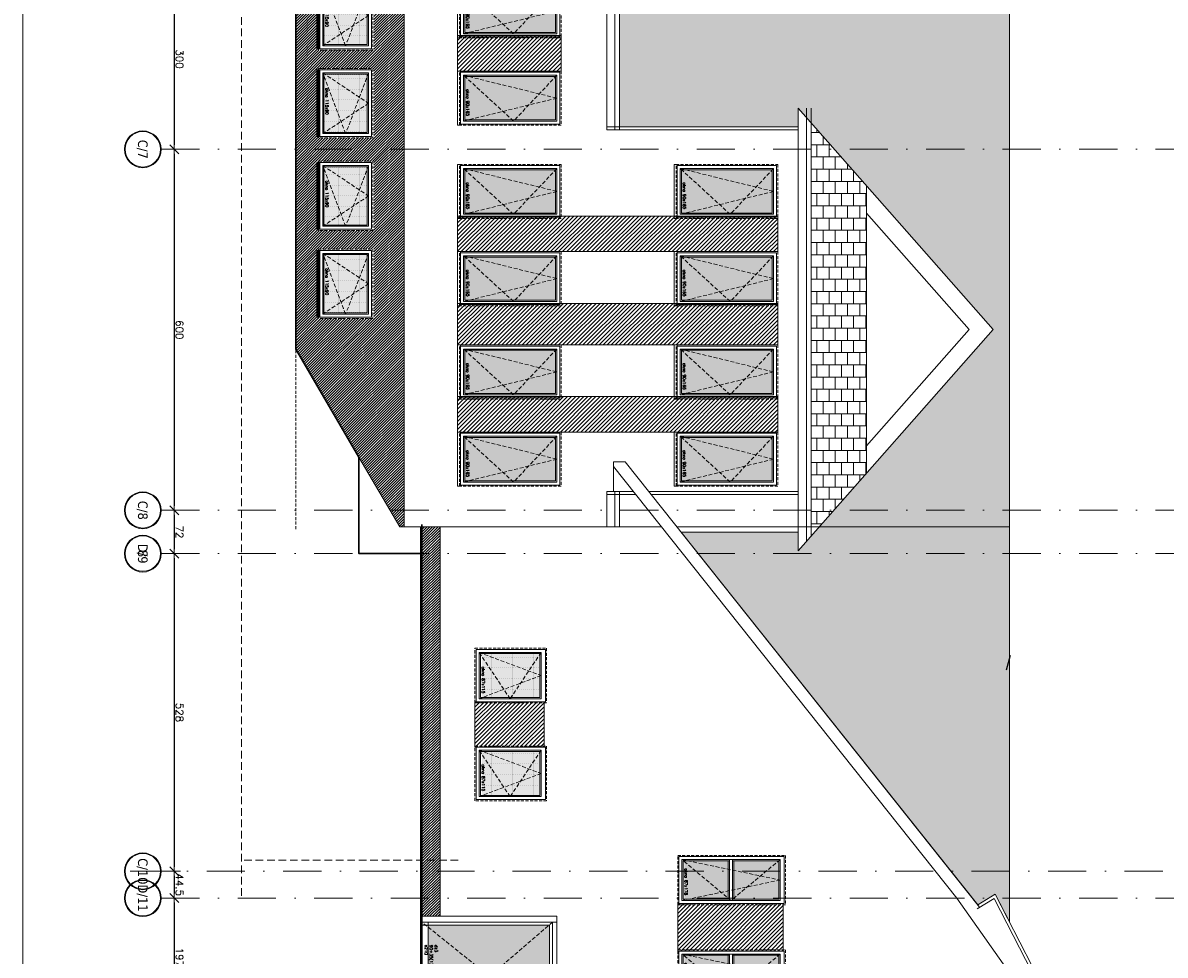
# Model space of a CAD drawing. Header units: millimetres. Extents: x 23192 to 177760, y -399809 to -79279.
# Tile 65 of 256: x 45142 to 47040, y -198166 to -196617. Entities that reach past the tile are written whole.
import ezdxf
from ezdxf.enums import TextEntityAlignment as Align

# ---------------------------------------------------------------- set-up
doc = ezdxf.new("R2010")
doc.units = ezdxf.units.MM
for name, pattern in [('CACHE', [9.525, 6.35, -3.175]), ('CARKOVANA', [7.5, 5, -2.5]), ('DASHDOT', [25.4, 12.7, -6.35, 0, -6.35]), ('HIDDEN', [9.525, 6.35, -3.175])]:
    doc.linetypes.add(name, pattern=pattern)
doc.layers.get('0').update_dxf_attribs({"lineweight": 0})
for name, color, linetype, lineweight in [('! opisy okien elewacja', 7, 'Continuous', 0), ('!! 0_ Istn-okna', 6, 'Continuous', 13), ('!! 0_ Istn-sciany', 3, 'Continuous', 30), ('!! 0_ WIDOK ELEWACJA', 4, 'Continuous', 0), ('!! 0_Istn-cienka', 4, 'Continuous', 9), ('!! 0_Istn-drzwi', 1, 'Continuous', 13), ('!! 0_Osie', 1, 'DASHDOT', 13), ('!! 1_Hatch dach', 252, 'Continuous', 5), ('!! 2_NOWE OKNA WIDOk - remont', 140, 'Continuous', 5), ('!! 2_TYNK OBRYS', 252, 'Continuous', 13), ('!! wymiary osi', 250, 'Continuous', 9), ('0-osie-liniA', 14, 'DASHDOT', 5), ('0-osie-tx', 66, 'Continuous', 9)]:
    doc.layers.add(name, color=color, linetype=linetype, lineweight=lineweight)
doc.layers.add('!! 0_ramki', color=66, linetype='Continuous', lineweight=9, plot=False)
doc.layers.add('!! 1_ widok', color=4, linetype='Continuous')
for name, color, linetype, lineweight, true_color in [('!! 1_ELEWACJA KOLOR', 7, 'Continuous', 13, 0x6888bb), ('!! 1_Wyburzenia', 252, 'CARKOVANA', 13, 0x696969), ('!! 2_ELEWACJA COKÓŁ', 9, 'Continuous', 13, 0x808080)]:
    doc.layers.add(name, color=color, linetype=linetype, lineweight=lineweight, true_color=true_color)
doc.styles.add('TAHOMA', font='tahoma.ttf')
doc.styles.add('TXT', font='simplex.shx')
doc.dimstyles.new('DIM50', dxfattribs={"dimscale": 5, "dimtxt": 2.5, "dimasz": 1.5, "dimexe": 0, "dimexo": 0, "dimgap": 0.5, "dimtad": 1, "dimdec": 4, "dimrnd": 0.5, "dimdsep": 46, "dimtxsty": 'TXT', "dimblk1": 'TICK1', "dimblk2": 'TICK1', "dimsah": 1, "dimcen": 0, "dimse1": 1, "dimse2": 1, "dimclrd": 1, "dimclre": 7, "dimclrt": 9, "dimadec": 0, "dimazin": 0, "dimtfac": 1, "dimtdec": 4, "dimtmove": 2, "dimatfit": 3, "dimldrblk": 'TICK1', "dimfxl": 1, "dimtolj": 1, "dimarcsym": 0})
pattern_1 = [(90, (0, 0), (-1.5875, 0.79375), [0, -1.5875])]
pattern_2 = [(225, (287030.9747, -125227.0226), (3.367596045, -3.367596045), [])]
pattern_3 = [(225, (287002.8665, -125166.0226), (3.367596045, -3.367596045), [])]

# ---------------------------------------------------------------- blocks, each defined once
blk = doc.blocks.new('okno 90x180')
at = {"layer": '!! 1_Hatch dach', "true_color": 0x575757}
h = blk.add_hatch(dxfattribs=at)
h.set_pattern_fill('DOTS', color=251)
h.set_pattern_definition([(0, (-9632.3096, -11392.1331), (0.79375, 1.5875), [0, -1.5875])])
h.paths.add_polyline_path([(9, -20), (81, -20), (81, -171), (9, -171)])
at = {"layer": '!! 0_ Istn-okna', "linetype": 'CARKOVANA', "lineweight": 5}
blk.add_lwpolyline([(0, -11), (90, -11), (90, -180), (0, -180)], close=True, dxfattribs=at)
at = {"layer": '!! 0_ Istn-okna'}
for points in [[(2, -13), (88, -13), (88, -178), (2, -178)], [(7, -18), (83, -18), (83, -173), (7, -173)], [(9, -20), (81, -20), (81, -171), (9, -171)], [(0, -178), (90, -178), (90, -183), (0, -183)]]:
    blk.add_lwpolyline(points, close=True, dxfattribs=at)
at = {"layer": '!! 1_Hatch dach', "color": 251, "linetype": 'CACHE', "true_color": 0x575757}
for points in [[(7, -173), (45, -18), (83, -173)], [(7, -18), (83, -90), (7, -173)]]:
    blk.add_lwpolyline(points, dxfattribs=at)
at = {"insert": (30.1, -163.6), "char_height": 5, "attachment_point": 1, "style": 'TXT'}
blk.add_mtext_dynamic_manual_height_columns('okno 90x165', width=52.63, gutter_width=75, heights=[0], dxfattribs=at)
blk = doc.blocks.new('okno 87x115')
at = {"layer": '!! 1_Hatch dach', "true_color": 0x575757}
h = blk.add_hatch(dxfattribs=at)
h.set_pattern_fill('DOTS', color=251, angle=90)
h.set_pattern_definition([(90, (14938.2204, -3337.5373), (-1.5875, 0.79375), [0, -1.5875])])
h.paths.add_polyline_path([(3620.1, 6303.3), (3620.1, 6376.3), (3717.1, 6376.3), (3717.1, 6303.3)])
at = {"layer": '!! 0_ Istn-okna', "linetype": 'CARKOVANA', "lineweight": 5}
blk.add_lwpolyline([(3609.1, 6294.3), (3609.1, 6385.3), (3728.1, 6385.3), (3728.1, 6294.3)], close=True, dxfattribs=at)
at = {"layer": '!! 0_ Istn-okna'}
for points in [[(3611.1, 6296.3), (3611.1, 6383.3), (3726.1, 6383.3), (3726.1, 6296.3)], [(3618.1, 6301.3), (3618.1, 6378.3), (3721.1, 6378.3), (3721.1, 6301.3)], [(3620.1, 6303.3), (3620.1, 6376.3), (3719.1, 6376.3), (3719.1, 6303.3)]]:
    blk.add_lwpolyline(points, close=True, dxfattribs=at)
at = {"layer": '!! 1_Hatch dach', "color": 251, "linetype": 'CACHE', "true_color": 0x575757}
for points in [[(3721.1, 6301.3), (3618.1, 6339.8), (3721.1, 6378.3)], [(3618.1, 6301.3), (3669.6, 6378.3), (3721.1, 6301.3)]]:
    blk.add_lwpolyline(points, dxfattribs=at)
at = {"insert": (3711.7, 6324.9), "char_height": 5, "attachment_point": 1, "rotation": 90, "style": 'TXT'}
blk.add_mtext_dynamic_manual_height_columns('okno 87x115', width=52.63, gutter_width=75, heights=[0], dxfattribs=at)
blk = doc.blocks.new('okno 87x178')
at = {"layer": '!! 1_Hatch dach', "true_color": 0x575757}
h = blk.add_hatch(dxfattribs=at)
h.set_pattern_fill('DOTS', color=251, angle=450)
h.set_pattern_definition([(90, (14543.2204, -3002.226), (-1.5875, 0.79375), [0, -1.5875])])
h.paths.add_polyline_path([(3249.1, 6711.6), (3249.1, 6647.6), (3322.1, 6647.6), (3322.1, 6711.6)])
h.paths.add_polyline_path([(3240.1, 6647.6), (3240.1, 6711.6), (3165.1, 6711.6), (3165.1, 6647.6)])
at = {"layer": '!! 0_ Istn-okna', "linetype": 'CARKOVANA', "lineweight": 5}
blk.add_lwpolyline([(3154.1, 6638.6), (3154.1, 6720.6), (3333.1, 6720.6), (3333.1, 6638.6)], close=True, dxfattribs=at)
at = {"layer": '!! 0_ Istn-okna'}
for points in [[(3156.1, 6640.6), (3156.1, 6718.6), (3331.1, 6718.6), (3331.1, 6640.6)], [(3163.1, 6645.6), (3163.1, 6713.6), (3326.1, 6713.6), (3326.1, 6645.6)]]:
    blk.add_lwpolyline(points, close=True, dxfattribs=at)
for points in [[(3242.1, 6647.6), (3165.1, 6647.6), (3165.1, 6711.6), (3242.1, 6711.6)], [(3240.1, 6711.6), (3240.1, 6647.6)], [(3242.1, 6713.6), (3242.1, 6645.6)], [(3247.1, 6713.6), (3247.1, 6645.6)], [(3247.1, 6711.6), (3324.1, 6711.6), (3324.1, 6647.6), (3247.1, 6647.6)], [(3249.1, 6711.6), (3249.1, 6647.6)]]:
    blk.add_lwpolyline(points, dxfattribs=at)
at = {"layer": '!! 1_Hatch dach', "color": 251, "linetype": 'CACHE', "true_color": 0x575757}
for points in [[(3326.1, 6645.6), (3163.1, 6679.6), (3326.1, 6713.6)], [(3163.1, 6645.6), (3244.6, 6713.6), (3326.1, 6645.6)]]:
    blk.add_lwpolyline(points, dxfattribs=at)
at = {"insert": (3316.7, 6660.2), "char_height": 5, "attachment_point": 1, "rotation": 90, "style": 'TXT'}
blk.add_mtext_dynamic_manual_height_columns('okno 87x178', width=52.63, gutter_width=75, heights=[0], dxfattribs=at)
blk = doc.blocks.new('dz3')
at = {"layer": '!! 1_Hatch dach', "true_color": 0x575757}
h = blk.add_hatch(dxfattribs=at)
h.set_pattern_fill('DOTS', color=251, angle=270)
h.set_pattern_definition(pattern_1)
h.paths.add_polyline_path([(-19431.4, 7310.2), (-19431.4, 7233.2), (-19335.6, 7233.2)], flags=17)
h.paths.add_polyline_path([(-19230.2, 7313.2), (-19431.4, 7313.2), (-19431.4, 7310.2), (-19335.6, 7233.2), (-19323.6, 7233.2)])
h.paths.add_polyline_path([(-19229.4, 7313.2), (-19230.2, 7313.2), (-19323.6, 7233.2), (-19229.4, 7233.2)])
h = blk.add_hatch(dxfattribs=at)
h.set_pattern_fill('DOTS', color=251, angle=270)
h.set_pattern_definition(pattern_1)
h.paths.add_polyline_path([(-19229.4, 7223.2), (-19431.4, 7223.2), (-19431.4, 7193.2), (-19229.4, 7193.2)])
at = {"layer": '!! 0_ Istn-okna'}
for points in [[(-19217.4, 7328.2), (-19441.4, 7328.2)], [(-19441.4, 7328.2), (-19441.4, 7178.2)], [(-19217.4, 7328.2), (-19217.4, 7178.2)], [(-19217.4, 7318.2), (-19441.4, 7318.2)], [(-19229.4, 7313.2), (-19441.4, 7313.2)], [(-19431.4, 7318.2), (-19431.4, 7188.2)], [(-19229.4, 7313.2), (-19229.4, 7233.2)], [(-19224.4, 7318.2), (-19224.4, 7188.2)], [(-19431.4, 7233.2), (-19229.4, 7233.2)], [(-19441.4, 7228.2), (-19224.4, 7228.2)], [(-19431.4, 7223.2), (-19229.4, 7223.2)], [(-19229.4, 7223.2), (-19229.4, 7193.2)], [(-19229.4, 7193.2), (-19441.4, 7193.2)], [(-19217.4, 7188.2), (-19441.4, 7188.2)], [(-19217.4, 7178.2), (-19441.4, 7178.2)]]:
    blk.add_lwpolyline(points, dxfattribs=at)
at = {"layer": '!! 1_Hatch dach', "color": 251, "linetype": 'CACHE', "true_color": 0x575757}
for points in [[(-19224.4, 7318.2), (-19329.4, 7228.2), (-19441.4, 7318.2)], [(-19441.4, 7188.2), (-19329.4, 7228.2), (-19224.4, 7188.2)]]:
    blk.add_lwpolyline(points, dxfattribs=at)
at = {"insert": (-19415.2, 7280.4), "char_height": 5, "attachment_point": 1, "rotation": 270, "style": 'TXT'}
blk.add_mtext_dynamic_manual_height_columns('dz3 90+35(135) x210', width=52.63, gutter_width=75, heights=[0], dxfattribs=at)
blk = doc.blocks.new('okno 115x115')
at = {"layer": '!! 1_Hatch dach', "true_color": 0x575757}
h = blk.add_hatch(dxfattribs=at)
h.set_pattern_fill('DOTS', color=251, angle=360)
h.set_pattern_definition([(360, (-21873.4686, 1906.5186), (0.79375, 1.5875), [0, -1.5875])])
h.paths.add_polyline_path([(-12257.2, 13266.7), (-12160.2, 13266.7), (-12160.2, 13194.7), (-12257.2, 13194.7)])
h = blk.add_hatch(dxfattribs=at)
h.set_pattern_fill('ANSI31', color=251, scale=0.2, angle=360)
h.paths.add_polyline_path([(-12264.2, 13187.7), (-12153.2, 13187.7), (-12153.2, 13182.7), (-12264.2, 13182.7)])
at = {"layer": '!! 0_ Istn-okna', "linetype": 'CARKOVANA', "lineweight": 5}
blk.add_lwpolyline([(-12266.2, 13275.7), (-12151.2, 13275.7), (-12151.2, 13185.7), (-12266.2, 13185.7)], close=True, dxfattribs=at)
at = {"layer": '!! 0_ Istn-okna'}
for points in [[(-12264.2, 13273.7), (-12153.2, 13273.7), (-12153.2, 13187.7), (-12264.2, 13187.7)], [(-12259.2, 13268.7), (-12158.2, 13268.7), (-12158.2, 13192.7), (-12259.2, 13192.7)], [(-12257.2, 13266.7), (-12160.2, 13266.7), (-12160.2, 13194.7), (-12257.2, 13194.7)], [(-12264.2, 13187.7), (-12153.2, 13187.7), (-12153.2, 13182.7), (-12264.2, 13182.7)]]:
    blk.add_lwpolyline(points, close=True, dxfattribs=at)
at = {"layer": '!! 1_Hatch dach', "color": 251, "linetype": 'CACHE', "true_color": 0x575757}
for points in [[(-12259.2, 13192.7), (-12208.7, 13268.7), (-12158.2, 13192.7)], [(-12259.2, 13268.7), (-12158.2, 13230.7), (-12259.2, 13192.7)]]:
    blk.add_lwpolyline(points, dxfattribs=at)
at = {"insert": (-12234.1, 13202.1), "char_height": 5, "attachment_point": 1, "style": 'TXT'}
blk.add_mtext_dynamic_manual_height_columns('okno 115x90', width=52.63, gutter_width=75, heights=[0], dxfattribs=at)
blk = doc.blocks.new('*U81')
h = blk.add_hatch(color=256)
edge = h.paths.add_edge_path()
edge.add_arc((0, 0), 30.6, 0, 360)
edge = h.paths.add_edge_path(flags=17)
edge.add_arc((0, 0), 29.4, 0, 360)
for radius in [30.6, 29.4]:
    blk.add_circle((0, 0), radius)
at = {"style": 'TAHOMA', "flags": 8}
blk.add_attdef('ANSICHTSNUMMER', text='', height=16, dxfattribs=at).set_placement((0, 0), align=Align.MIDDLE_CENTER)
blk = doc.blocks.new('BLOK OSIE ZACH')
at = {"layer": '0-osie-liniA', "ltscale": 5}
for points in [[(36765.2, -196827.1), (38511.8, -196827.1)], [(36765.2, -197427.1), (38511.8, -197427.1)], [(36765.2, -197499.1), (38511.8, -197499.1)], [(36765.2, -197499.1), (38511.8, -197499.1)], [(36713.6, -198027.1), (38511.8, -198027.1)], [(36765.2, -198071.6), (38511.8, -198071.6)]]:
    blk.add_lwpolyline(points, dxfattribs=at)
at = {"layer": '0-osie-tx'}
ref = blk.add_blockref('*U81', (36734.6, -196827.1), dxfattribs=dict(at, rotation=90))
ref.add_attrib('ANSICHTSNUMMER', 'C/7', dxfattribs={"layer": '0', "height": 16, "rotation": 270, "style": 'TAHOMA', "flags": 8}).set_placement((36734.6, -196827.1), align=Align.MIDDLE_CENTER)
ref = blk.add_blockref('*U81', (36734.6, -197427.1), dxfattribs=dict(at, rotation=90))
ref.add_attrib('ANSICHTSNUMMER', 'C/8', dxfattribs={"layer": '0', "height": 16, "rotation": 270, "style": 'TAHOMA', "flags": 8}).set_placement((36734.6, -197427.1), align=Align.MIDDLE_CENTER)
ref = blk.add_blockref('*U81', (36734.6, -197499.1), dxfattribs=dict(at, rotation=90))
ref.add_attrib('ANSICHTSNUMMER', '8', dxfattribs={"layer": '0', "height": 16, "rotation": 270, "style": 'TAHOMA', "flags": 8}).set_placement((36734.6, -197499.1), align=Align.MIDDLE_CENTER)
ref = blk.add_blockref('*U81', (36734.6, -197499.1), dxfattribs=dict(at, rotation=90))
ref.add_attrib('ANSICHTSNUMMER', 'D/9', dxfattribs={"layer": '0', "height": 16, "rotation": 270, "style": 'TAHOMA', "flags": 8}).set_placement((36734.6, -197499.1), align=Align.MIDDLE_CENTER)
ref = blk.add_blockref('*U81', (36734.6, -198027.1), dxfattribs=dict(at, rotation=90))
ref.add_attrib('ANSICHTSNUMMER', 'C/10', dxfattribs={"layer": '0', "height": 16, "rotation": 270, "style": 'TAHOMA', "flags": 8}).set_placement((36734.6, -198027.1), align=Align.MIDDLE_CENTER)
ref = blk.add_blockref('*U81', (36734.6, -198071.6), dxfattribs=dict(at, rotation=90))
ref.add_attrib('ANSICHTSNUMMER', 'D/11', dxfattribs={"layer": '0', "height": 16, "rotation": 270, "style": 'TAHOMA', "flags": 8}).set_placement((36734.6, -198071.6), align=Align.MIDDLE_CENTER)
blk = doc.blocks.new('TICK1')
at = {"color": 2}
blk.add_line((-1, -1), (1, 1), dxfattribs=at)
at = {"color": 0}
for p, q in [((0, 0), (-1, 0)), ((0, -1.4), (0, 1.4))]:
    blk.add_line(p, q, dxfattribs=at)
blk = doc.blocks.new('*D3719')
at = {"layer": '!! wymiary osi', "color": 1, "lineweight": -2, "transparency": 16777216}
blk.add_line((45394, -196534.6), (45394, -196819.6), dxfattribs=at)
at = {"layer": 'DEFPOINTS', "color": 0, "transparency": 16777216}
for p in [(45394, -196527.1), (45394, -196827.1), (45394, -196827.1)]:
    blk.add_point(p, dxfattribs=at)
at = {"layer": '!! wymiary osi', "color": 1, "lineweight": -2, "transparency": 16777216, "xscale": 7.5, "yscale": 7.5, "zscale": 7.5}
for p, rotation in [((45394, -196527.1), 90), ((45394, -196827.1), 270)]:
    blk.add_blockref('TICK1', p, dxfattribs=dict(at, rotation=rotation))
at = {"layer": '!! wymiary osi', "color": 9, "transparency": 16777216, "insert": (45402.7, -196677.1), "char_height": 12.5, "attachment_point": 5, "rotation": 270, "style": 'TXT'}
blk.add_mtext('\\A1;300', dxfattribs=at)
blk = doc.blocks.new('*D3720')
at = {"layer": '!! wymiary osi', "color": 1, "lineweight": -2, "transparency": 16777216}
blk.add_line((45394, -196834.6), (45394, -197419.6), dxfattribs=at)
at = {"layer": 'DEFPOINTS', "color": 0, "transparency": 16777216}
for p in [(45394, -196827.1), (45394, -197427.1), (45394, -197427.1)]:
    blk.add_point(p, dxfattribs=at)
at = {"layer": '!! wymiary osi', "color": 1, "lineweight": -2, "transparency": 16777216, "xscale": 7.5, "yscale": 7.5, "zscale": 7.5}
for p, rotation in [((45394, -196827.1), 90), ((45394, -197427.1), 270)]:
    blk.add_blockref('TICK1', p, dxfattribs=dict(at, rotation=rotation))
at = {"layer": '!! wymiary osi', "color": 9, "transparency": 16777216, "insert": (45402.7, -197127.1), "char_height": 12.5, "attachment_point": 5, "rotation": 270, "style": 'TXT'}
blk.add_mtext('\\A1;600', dxfattribs=at)
blk = doc.blocks.new('*D3721')
at = {"layer": '!! wymiary osi', "color": 1, "lineweight": -2, "transparency": 16777216}
blk.add_line((45394, -197434.6), (45394, -197491.6), dxfattribs=at)
at = {"layer": 'DEFPOINTS', "color": 0, "transparency": 16777216}
for p in [(45394, -197427.1), (45394, -197499.1), (45394, -197499.1)]:
    blk.add_point(p, dxfattribs=at)
at = {"layer": '!! wymiary osi', "color": 1, "lineweight": -2, "transparency": 16777216, "xscale": 7.5, "yscale": 7.5, "zscale": 7.5}
for p, rotation in [((45394, -197427.1), 90), ((45394, -197499.1), 270)]:
    blk.add_blockref('TICK1', p, dxfattribs=dict(at, rotation=rotation))
at = {"layer": '!! wymiary osi', "color": 9, "transparency": 16777216, "insert": (45402.7, -197463.1), "char_height": 12.5, "attachment_point": 5, "rotation": 270, "style": 'TXT'}
blk.add_mtext('\\A1;72', dxfattribs=at)
blk = doc.blocks.new('*D3722')
at = {"layer": '!! wymiary osi', "color": 1, "lineweight": -2, "transparency": 16777216}
blk.add_line((45394, -197506.6), (45394, -198019.6), dxfattribs=at)
at = {"layer": 'DEFPOINTS', "color": 0, "transparency": 16777216}
for p in [(45394, -197499.1), (45394, -198027.1), (45394, -198027.1)]:
    blk.add_point(p, dxfattribs=at)
at = {"layer": '!! wymiary osi', "color": 1, "lineweight": -2, "transparency": 16777216, "xscale": 7.5, "yscale": 7.5, "zscale": 7.5}
for p, rotation in [((45394, -197499.1), 90), ((45394, -198027.1), 270)]:
    blk.add_blockref('TICK1', p, dxfattribs=dict(at, rotation=rotation))
at = {"layer": '!! wymiary osi', "color": 9, "transparency": 16777216, "insert": (45402.7, -197763.1), "char_height": 12.5, "attachment_point": 5, "rotation": 270, "style": 'TXT'}
blk.add_mtext('\\A1;528', dxfattribs=at)
blk = doc.blocks.new('*D3723')
at = {"layer": '!! wymiary osi', "color": 1, "lineweight": -2, "transparency": 16777216}
blk.add_line((45394, -198034.6), (45394, -198064.1), dxfattribs=at)
at = {"layer": 'DEFPOINTS', "color": 0, "transparency": 16777216}
for p in [(45394, -198027.1), (45394, -198071.6), (45394, -198071.6)]:
    blk.add_point(p, dxfattribs=at)
at = {"layer": '!! wymiary osi', "color": 1, "lineweight": -2, "transparency": 16777216, "xscale": 7.5, "yscale": 7.5, "zscale": 7.5}
for p, rotation in [((45394, -198027.1), 90), ((45394, -198071.6), 270)]:
    blk.add_blockref('TICK1', p, dxfattribs=dict(at, rotation=rotation))
at = {"layer": '!! wymiary osi', "color": 9, "transparency": 16777216, "insert": (45402.7, -198049.3), "char_height": 12.5, "attachment_point": 5, "rotation": 270, "style": 'TXT'}
blk.add_mtext('\\A1;44.5', dxfattribs=at)
blk = doc.blocks.new('*D3724')
at = {"layer": '!! wymiary osi', "color": 1, "lineweight": -2, "transparency": 16777216}
blk.add_line((45394, -198079.1), (45394, -198261.1), dxfattribs=at)
at = {"layer": 'DEFPOINTS', "color": 0, "transparency": 16777216}
for p in [(45394, -198071.6), (45394, -198268.6), (45394, -198268.6)]:
    blk.add_point(p, dxfattribs=at)
at = {"layer": '!! wymiary osi', "color": 1, "lineweight": -2, "transparency": 16777216, "xscale": 7.5, "yscale": 7.5, "zscale": 7.5}
for p, rotation in [((45394, -198071.6), 90), ((45394, -198268.6), 270)]:
    blk.add_blockref('TICK1', p, dxfattribs=dict(at, rotation=rotation))
at = {"layer": '!! wymiary osi', "color": 9, "transparency": 16777216, "insert": (45402.7, -198170.1), "char_height": 12.5, "attachment_point": 5, "rotation": 270, "style": 'TXT'}
blk.add_mtext('\\A1;197', dxfattribs=at)

msp = doc.modelspace()

# ---------------------------------------------------------------- hatches: boundary and pattern name
at = {"layer": '!! 1_ELEWACJA KOLOR', "true_color": 0x4f5358}
h = msp.add_hatch(dxfattribs=at)
h.set_pattern_fill('ANSI31', color=251, scale=1.5, angle=-180)
h.set_pattern_definition(pattern_2)
h.paths.add_polyline_path([(45864.62419, -196697.0883), (46036.62419, -196697.0883), (46036.62419, -196638.0883), (45864.62419, -196638.0883)])
h = msp.add_hatch(dxfattribs=at)
h.set_pattern_fill('ANSI31', color=251, scale=1.5, angle=-180)
h.set_pattern_definition(pattern_2)
h.paths.add_polyline_path([(45864.62419, -196997.0883), (46396.62419, -196997.0883), (46396.62419, -196938.0883), (45864.62419, -196938.0883)])
h = msp.add_hatch(dxfattribs=at)
h.set_pattern_fill('ANSI31', color=251, scale=1.5, angle=-180)
h.set_pattern_definition(pattern_2)
h.paths.add_polyline_path([(45864.62419, -197152.0883), (46396.62419, -197152.0883), (46396.62419, -197083.0883), (45864.62419, -197083.0883)])
h = msp.add_hatch(dxfattribs=at)
h.set_pattern_fill('ANSI31', color=251, scale=1.5, angle=-180)
h.set_pattern_definition(pattern_2)
h.paths.add_polyline_path([(45864.62419, -197297.0883), (46396.62419, -197297.0883), (46396.62419, -197238.0883), (45864.62419, -197238.0883)])
h = msp.add_hatch(dxfattribs=at)
h.set_pattern_fill('ANSI31', color=251, scale=1.5, angle=-180)
h.set_pattern_definition(pattern_3)
h.paths.add_polyline_path([(46008.51597, -197745.27693), (46008.51597, -197820.89968), (45893.51597, -197820.89968), (45893.51597, -197745.27693)])
h = msp.add_hatch(dxfattribs=at)
h.set_pattern_fill('ANSI31', color=251, scale=1.5, angle=-180)
h.set_pattern_definition(pattern_3)
h.paths.add_polyline_path([(46405.51597, -198080.5883), (46405.51597, -198159.5883), (46230.51597, -198159.5883), (46230.51597, -198080.5883)])
at = {"layer": '!! 1_Hatch dach'}
h = msp.add_hatch(dxfattribs=at)
h.set_pattern_fill('AR-B88', color=8, scale=0.1)
h.set_pattern_definition([(0, (67938.474, -208996.977), (0, 20.32), []), (90, (67938.474, -208996.977), (-10.16, 20.32), [20.32, -20.32])])
h.paths.add_polyline_path([(46729.07643, -198082.60406), (46757.99194, -198065.24383), (46781.51597, -198111.01359), (46781.51597, -195258.7696), (46401.86788, -195715.79524), (46393.22407, -195708.5883), (46381.23548, -195708.5883), (46381.23548, -195630.5883), (46133.75254, -195630.5883), (46133.75254, -195890.5883), (46430.62419, -195890.5883), (46430.62419, -195859.47382), (46754.56494, -196227.5883), (46430.62419, -196595.70279), (46430.62419, -196563.5883), (46133.75254, -196563.5883), (46133.75254, -196789.5883), (46430.62419, -196789.5883), (46430.62419, -196758.47382), (46754.56494, -197126.5883), (46430.62419, -197494.70279), (46430.62419, -197463.5883), (46236.13687, -197463.5883)])
h = msp.add_hatch(dxfattribs=at)
h.set_pattern_fill('AR-B88', color=8, scale=0.1)
h.paths.add_polyline_path([(46544.28423, -196887.63296), (46451.88633, -196782.63534), (46451.88633, -197470.54127), (46544.28423, -197365.54365)])
at = {"layer": '!! 2_ELEWACJA COKÓŁ', "true_color": 0x2b2b2c}
h = msp.add_hatch(dxfattribs=at)
h.set_pattern_fill('ANSI31', color=250)
h.paths.add_polyline_path([(45725.62419, -196662.0883), (45633.62419, -196662.0883), (45633.62419, -196547.0883), (45725.62419, -196547.0883)], flags=16)
h.paths.add_polyline_path([(45721.62419, -196549.0883), (45721.62419, -196660.0883), (45635.62419, -196660.0883), (45635.62419, -196549.0883)], flags=0)
h.paths.add_polyline_path([(45716.62419, -196554.0883), (45716.62419, -196655.0883), (45640.62419, -196655.0883), (45640.62419, -196554.0883)], flags=0)
h.paths.add_polyline_path([(45714.62419, -196559.40409), (45714.62419, -196603.25936), (45716.62419, -196604.5883), (45714.62419, -196605.91725), (45714.62419, -196653.0883), (45679.37666, -196653.0883), (45678.62419, -196655.0883), (45677.87171, -196653.0883), (45643.63409, -196653.0883), (45642.62419, -196653.75936), (45642.62419, -196559.40409), (45640.62419, -196554.0883), (45643.63409, -196556.0883), (45715.87171, -196556.0883)], flags=0)
h.paths.add_polyline_path([(45633.62419, -196508.0883), (45633.62419, -196393.0883), (45725.62419, -196393.0883), (45725.62419, -196508.0883)], flags=16)
h.paths.add_polyline_path([(45721.62419, -196506.0883), (45635.62419, -196506.0883), (45635.62419, -196395.0883), (45721.62419, -196395.0883)], flags=0)
h.paths.add_polyline_path([(45716.62419, -196501.0883), (45640.62419, -196501.0883), (45640.62419, -196400.0883), (45716.62419, -196400.0883)], flags=0)
h.paths.add_polyline_path([(45714.62419, -196499.0883), (45679.37666, -196499.0883), (45678.62419, -196501.0883), (45677.87171, -196499.0883), (45643.63409, -196499.0883), (45642.62419, -196499.75936), (45642.62419, -196405.40409), (45640.62419, -196400.0883), (45643.63409, -196402.0883), (45715.87171, -196402.0883), (45714.62419, -196405.40409), (45714.62419, -196449.25936), (45716.62419, -196450.5883), (45714.62419, -196451.91725)], flags=0)
h.paths.add_polyline_path([(45725.62419, -196808.0883), (45633.62419, -196808.0883), (45633.62419, -196693.0883), (45725.62419, -196693.0883)], flags=16)
h.paths.add_polyline_path([(45721.62419, -196695.0883), (45721.62419, -196806.0883), (45635.62419, -196806.0883), (45635.62419, -196695.0883)], flags=0)
h.paths.add_polyline_path([(45716.62419, -196700.0883), (45716.62419, -196801.0883), (45640.62419, -196801.0883), (45640.62419, -196700.0883)], flags=0)
h.paths.add_polyline_path([(45714.62419, -196705.40409), (45714.62419, -196749.25936), (45716.62419, -196750.5883), (45714.62419, -196751.91725), (45714.62419, -196799.0883), (45679.37666, -196799.0883), (45678.62419, -196801.0883), (45677.87171, -196799.0883), (45643.63409, -196799.0883), (45642.62419, -196799.75936), (45642.62419, -196705.40409), (45640.62419, -196700.0883), (45643.63409, -196702.0883), (45715.87171, -196702.0883)], flags=0)
h.paths.add_polyline_path([(45633.62419, -196362.0883), (45633.62419, -196247.0883), (45725.62419, -196247.0883), (45725.62419, -196362.0883)], flags=16)
h.paths.add_polyline_path([(45721.62419, -196360.0883), (45635.62419, -196360.0883), (45635.62419, -196249.0883), (45721.62419, -196249.0883)], flags=0)
h.paths.add_polyline_path([(45716.62419, -196355.0883), (45640.62419, -196355.0883), (45640.62419, -196254.0883), (45716.62419, -196254.0883)], flags=0)
h.paths.add_polyline_path([(45714.62419, -196353.0883), (45679.37666, -196353.0883), (45678.62419, -196355.0883), (45677.87171, -196353.0883), (45643.63409, -196353.0883), (45642.62419, -196353.75936), (45642.62419, -196259.40409), (45640.62419, -196254.0883), (45643.63409, -196256.0883), (45715.87171, -196256.0883), (45714.62419, -196259.40409), (45714.62419, -196303.25936), (45716.62419, -196304.5883), (45714.62419, -196305.91725)], flags=0)
h.paths.add_polyline_path([(45725.62419, -196962.0883), (45633.62419, -196962.0883), (45633.62419, -196847.0883), (45725.62419, -196847.0883)], flags=16)
h.paths.add_polyline_path([(45721.62419, -196849.0883), (45721.62419, -196960.0883), (45635.62419, -196960.0883), (45635.62419, -196849.0883)], flags=0)
h.paths.add_polyline_path([(45716.62419, -196854.0883), (45716.62419, -196955.0883), (45640.62419, -196955.0883), (45640.62419, -196854.0883)], flags=0)
h.paths.add_polyline_path([(45715.87171, -196856.0883), (45714.62419, -196859.40409), (45714.62419, -196903.25936), (45716.62419, -196904.5883), (45714.62419, -196905.91725), (45714.62419, -196953.0883), (45679.37666, -196953.0883), (45678.62419, -196955.0883), (45677.87171, -196953.0883), (45643.63409, -196953.0883), (45642.62419, -196953.75936), (45642.62419, -196859.40409), (45640.62419, -196854.0883), (45643.63409, -196856.0883)], flags=0)
h.paths.add_polyline_path([(45633.62419, -196208.0883), (45633.62419, -196093.0883), (45725.62419, -196093.0883), (45725.62419, -196208.0883)], flags=16)
h.paths.add_polyline_path([(45721.62419, -196206.0883), (45635.62419, -196206.0883), (45635.62419, -196095.0883), (45721.62419, -196095.0883)], flags=0)
h.paths.add_polyline_path([(45716.62419, -196201.0883), (45640.62419, -196201.0883), (45640.62419, -196100.0883), (45716.62419, -196100.0883)], flags=0)
h.paths.add_polyline_path([(45714.62419, -196199.0883), (45679.37666, -196199.0883), (45678.62419, -196201.0883), (45677.87171, -196199.0883), (45643.63409, -196199.0883), (45642.62419, -196199.75936), (45642.62419, -196105.40409), (45640.62419, -196100.0883), (45643.63409, -196102.0883), (45715.87171, -196102.0883), (45714.62419, -196105.40409), (45714.62419, -196149.25936), (45716.62419, -196150.5883), (45714.62419, -196151.91725)], flags=0)
h.paths.add_polyline_path([(45725.62419, -197108.0883), (45633.62419, -197108.0883), (45633.62419, -196993.0883), (45725.62419, -196993.0883)], flags=16)
h.paths.add_polyline_path([(45721.62419, -196995.0883), (45721.62419, -197106.0883), (45635.62419, -197106.0883), (45635.62419, -196995.0883)], flags=0)
h.paths.add_polyline_path([(45716.62419, -197000.0883), (45716.62419, -197101.0883), (45640.62419, -197101.0883), (45640.62419, -197000.0883)], flags=0)
h.paths.add_polyline_path([(45715.87171, -197002.0883), (45714.62419, -197005.40409), (45714.62419, -197049.25936), (45716.62419, -197050.5883), (45714.62419, -197051.91725), (45714.62419, -197099.0883), (45679.37666, -197099.0883), (45678.62419, -197101.0883), (45677.87171, -197099.0883), (45643.63409, -197099.0883), (45642.62419, -197099.75936), (45642.62419, -197005.40409), (45640.62419, -197000.0883), (45643.63409, -197002.0883)], flags=0)
h.paths.add_polyline_path([(45633.62419, -196062.0883), (45633.62419, -195947.0883), (45725.62419, -195947.0883), (45725.62419, -196062.0883)], flags=16)
h.paths.add_polyline_path([(45721.62419, -196060.0883), (45635.62419, -196060.0883), (45635.62419, -195949.0883), (45721.62419, -195949.0883)], flags=0)
h.paths.add_polyline_path([(45716.62419, -196055.0883), (45640.62419, -196055.0883), (45640.62419, -195954.0883), (45716.62419, -195954.0883)], flags=0)
h.paths.add_polyline_path([(45714.62419, -196053.0883), (45679.37666, -196053.0883), (45678.62419, -196055.0883), (45677.87171, -196053.0883), (45643.63409, -196053.0883), (45642.62419, -196053.75936), (45642.62419, -195959.40409), (45640.62419, -195954.0883), (45643.63409, -195956.0883), (45715.87171, -195956.0883), (45714.62419, -195959.40409), (45714.62419, -196003.25936), (45716.62419, -196004.5883), (45714.62419, -196005.91725)], flags=0)
h.paths.add_polyline_path([(45633.62419, -195908.0883), (45633.62419, -195793.0883), (45725.62419, -195793.0883), (45725.62419, -195908.0883)], flags=16)
h.paths.add_polyline_path([(45721.62419, -195906.0883), (45635.62419, -195906.0883), (45635.62419, -195795.0883), (45721.62419, -195795.0883)], flags=0)
h.paths.add_polyline_path([(45716.62419, -195901.0883), (45640.62419, -195901.0883), (45640.62419, -195800.0883), (45716.62419, -195800.0883)], flags=0)
h.paths.add_polyline_path([(45714.62419, -195899.0883), (45679.37666, -195899.0883), (45678.62419, -195901.0883), (45677.87171, -195899.0883), (45643.63409, -195899.0883), (45642.62419, -195899.75936), (45642.62419, -195805.40409), (45640.62419, -195800.0883), (45643.63409, -195802.0883), (45715.87171, -195802.0883), (45714.62419, -195805.40409), (45714.62419, -195849.25936), (45716.62419, -195850.5883), (45714.62419, -195851.91725)], flags=0)
h.paths.add_polyline_path([(45633.62419, -195762.0883), (45633.62419, -195647.0883), (45725.62419, -195647.0883), (45725.62419, -195762.0883)], flags=16)
h.paths.add_polyline_path([(45721.62419, -195760.0883), (45635.62419, -195760.0883), (45635.62419, -195649.0883), (45721.62419, -195649.0883)], flags=0)
h.paths.add_polyline_path([(45716.62419, -195755.0883), (45640.62419, -195755.0883), (45640.62419, -195654.0883), (45716.62419, -195654.0883)], flags=0)
h.paths.add_polyline_path([(45714.62419, -195753.0883), (45679.37666, -195753.0883), (45678.62419, -195755.0883), (45677.87171, -195753.0883), (45643.63409, -195753.0883), (45642.62419, -195753.75936), (45642.62419, -195659.40409), (45640.62419, -195654.0883), (45643.63409, -195656.0883), (45715.87171, -195656.0883), (45714.62419, -195659.40409), (45714.62419, -195703.25936), (45716.62419, -195704.5883), (45714.62419, -195705.91725)], flags=0)
h.paths.add_polyline_path([(45643.78382, -197023.91605), (45643.78382, -197073.08272), (45651.28382, -197073.08272), (45651.28382, -197023.91605)], flags=0)
h.paths.add_polyline_path([(45643.78382, -196877.91605), (45643.78382, -196927.08272), (45651.28382, -196927.08272), (45651.28382, -196877.91605)], flags=0)
h.paths.add_polyline_path([(45643.78382, -196723.91605), (45643.78382, -196773.08272), (45651.28382, -196773.08272), (45651.28382, -196723.91605)], flags=0)
h.paths.add_polyline_path([(45643.78382, -196577.91605), (45643.78382, -196627.08272), (45651.28382, -196627.08272), (45651.28382, -196577.91605)], flags=0)
h.paths.add_polyline_path([(45643.78382, -196423.91605), (45643.78382, -196473.08272), (45651.28382, -196473.08272), (45651.28382, -196423.91605)], flags=0)
h.paths.add_polyline_path([(45643.78382, -196277.91605), (45643.78382, -196327.08272), (45651.28382, -196327.08272), (45651.28382, -196277.91605)], flags=0)
h.paths.add_polyline_path([(45643.78382, -196123.91605), (45643.78382, -196173.08272), (45651.28382, -196173.08272), (45651.28382, -196123.91605)], flags=0)
h.paths.add_polyline_path([(45643.78382, -195977.91605), (45643.78382, -196027.08272), (45651.28382, -196027.08272), (45651.28382, -195977.91605)], flags=0)
h.paths.add_polyline_path([(45643.78382, -195823.91605), (45643.78382, -195873.08272), (45651.28382, -195873.08272), (45651.28382, -195823.91605)], flags=0)
h.paths.add_polyline_path([(45643.78382, -195677.91605), (45643.78382, -195727.08272), (45651.28382, -195727.08272), (45651.28382, -195677.91605)], flags=0)
h.paths.add_polyline_path([(45768.58956, -197454.5883), (45775.62419, -197454.5883), (45775.62419, -195630.5883), (45685.62419, -195630.5883), (45685.62419, -195625.5883), (45595.62419, -195625.5883), (45595.62419, -197159.49278)])
h = msp.add_hatch(dxfattribs=at)
h.set_pattern_fill('ANSI31', color=250)
h.set_pattern_definition([(45, (-60.1082, 63), (-2.24506403, 2.24506403), [])])
h.paths.add_polyline_path([(45835.51597, -197454.5883), (45805.51597, -197454.5883), (45805.51597, -198101.5883), (45835.51597, -198101.5883)])

# ---------------------------------------------------------------- linework, layer by layer
at = {"layer": '! opisy okien elewacja'}
msp.add_lwpolyline([(46729.07643, -198082.60406), (46757.99194, -198065.24383), (46781.51597, -198111.01359), (46781.51597, -195258.7696), (46401.86788, -195715.79524), (46393.22407, -195708.5883), (46381.23548, -195708.5883), (46381.23548, -195630.5883), (46133.75254, -195630.5883), (46133.75254, -195890.5883), (46430.62419, -195890.5883), (46430.62419, -195859.47382), (46754.56494, -196227.5883), (46430.62419, -196595.70279), (46430.62419, -196563.5883), (46133.75254, -196563.5883), (46133.75254, -196789.5883), (46430.62419, -196789.5883), (46430.62419, -196758.47382), (46754.56494, -197126.5883), (46430.62419, -197494.70279), (46430.62419, -197463.5883), (46236.13687, -197463.5883)], close=True, dxfattribs=at)
at = {"layer": '!! 0_ Istn-sciany'}
for points in [[(45595.62419, -195625.5883), (45595.62419, -197159.49278)], [(45700.57008, -197338.54054), (45595.62419, -197159.49278)], [(45700.57008, -197338.54054), (45700.57008, -197499.0883), (45805.51597, -197499.0883)], [(45805.51597, -198615.5883), (45805.51597, -197450.5883)], [(45805.51597, -197454.5883), (45805.51597, -199507.5883)]]:
    msp.add_lwpolyline(points, dxfattribs=at)
at = {"layer": '!! 0_ WIDOK ELEWACJA'}
for p, q in [((46112.4904, -196789.5883), (46430.62419, -196789.5883)), ((46112.4904, -196794.5883), (46430.62419, -196794.5883)), ((46112.4904, -197395.5883), (46156.45713, -197395.5883)), ((46182.01804, -197395.5883), (46430.62419, -197395.5883)), ((46112.4904, -197400.5883), (46160.43645, -197400.5883)), ((46185.99737, -197400.5883), (46430.62419, -197400.5883))]:
    msp.add_line(p, q, dxfattribs=at)
for points in [[(46781.51597, -195242.37054), (46781.51597, -198111.01359)], [(45775.62419, -195630.5883), (45775.62419, -197454.5883)], [(46112.4904, -196794.5883), (46112.4904, -196558.5883)], [(46126.00325, -196794.5883), (46126.00325, -196558.5883)], [(46133.75254, -196794.5883), (46133.75254, -196558.5883)], [(46430.62419, -197494.70279), (46430.62419, -196758.47382)], [(46430.62419, -196758.47382), (46754.56494, -197126.5883)], [(46430.62419, -196994.47382), (46430.62419, -196758.47382)], [(46444.13703, -197479.34728), (46444.13703, -196758.47382)], [(46451.88633, -197470.54127), (46451.88633, -196758.47382)], [(46544.28423, -197365.54365), (46544.28423, -196887.63296)], [(46544.28423, -196933.0443), (46714.60295, -197126.5883), (46544.28423, -197320.1323)], [(46430.62419, -197494.70279), (46754.56494, -197126.5883)], [(45768.58956, -197454.5883), (45700.57008, -197338.54054)], [(46142.99701, -197346.5586), (46123.62419, -197346.5586), (46123.62419, -197395.5883)], [(46123.62419, -197354.3339), (46694.46191, -198071.5883)], [(46142.99701, -197346.5586), (46732.02325, -198086.66677)], [(46112.4904, -197454.5883), (46112.4904, -197395.5883)], [(46126.00325, -197454.5883), (46126.00325, -197395.5883)], [(46133.75254, -197454.5883), (46133.75254, -197395.5883)], [(46203.41316, -197454.5883), (45805.51597, -197454.5883)], [(45835.51597, -197454.5883), (45835.51597, -198101.5883)], [(46781.51597, -197454.5883), (46228.97408, -197454.5883)], [(45805.51597, -198013.5883), (45805.51597, -199507.5883)], [(46797.65881, -198218.41149), (46694.46191, -198071.5883)], [(47059.89423, -198663.58096), (46755.98644, -198072.27981), (46727.8112, -198089.19559)], [(47065.51597, -198663.58096), (46757.99194, -198065.24383), (46729.07643, -198082.60406)]]:
    msp.add_lwpolyline(points, dxfattribs=at)
at = {"layer": '!! 0_Istn-cienka', "linetype": 'HIDDEN', "ltscale": 2}
for points in [[(45505.62419, -195635.96683), (45505.62419, -198071.5883)], [(45865.62419, -198008.5883), (45505.62419, -198008.5883)]]:
    msp.add_lwpolyline(points, dxfattribs=at)
at = {"layer": '!! 0_Istn-drzwi'}
msp.add_lwpolyline([(46430.62419, -196758.47382), (46754.56494, -197126.5883), (46430.62419, -197494.70279)], dxfattribs=at)
at = {"layer": '!! 0_ramki'}
msp.add_lwpolyline([(45142.29781, -193459.491), (47489.33396, -193459.491), (47489.33396, -200343.15805), (45142.29781, -200343.15805)], close=True, dxfattribs=at)
at = {"layer": '!! 1_ widok'}
for points in [[(45803.51597, -199570.5883), (45803.51597, -197454.5883)], [(46783.06948, -197668.30468), (46776.07554, -197692.75592)]]:
    msp.add_lwpolyline(points, dxfattribs=at)
at = {"layer": '!! 1_Wyburzenia'}
msp.add_lwpolyline([(45595.62419, -196658.40953), (45595.62419, -197459.10348)], dxfattribs=at)
at = {"layer": '!! 2_TYNK OBRYS'}
for points in [[(45864.62419, -196697.0883), (46036.62419, -196697.0883), (46036.62419, -196638.0883), (45864.62419, -196638.0883)], [(45864.62419, -196997.0883), (46396.62419, -196997.0883), (46396.62419, -196938.0883), (45864.62419, -196938.0883)], [(45864.62419, -197152.0883), (46396.62419, -197152.0883), (46396.62419, -197083.0883), (45864.62419, -197083.0883)], [(45864.62419, -197297.0883), (46396.62419, -197297.0883), (46396.62419, -197238.0883), (45864.62419, -197238.0883)], [(46008.51597, -197745.27693), (46008.51597, -197820.89968), (45893.51597, -197820.89968), (45893.51597, -197745.27693)], [(46405.51597, -198080.5883), (46405.51597, -198159.5883), (46230.51597, -198159.5883), (46230.51597, -198080.5883)]]:
    msp.add_lwpolyline(points, close=True, dxfattribs=at)
msp.add_lwpolyline([(45768.58956, -197454.5883), (45805.51597, -197454.5883)])

# ---------------------------------------------------------------- block references
at = {"layer": '! opisy okien elewacja', "rotation": 180}
for name, p in [('okno 87x115', (49621.60321, -191362.00465)), ('okno 87x115', (49621.60321, -191524.6274)), ('okno 87x178', (49563.60321, -191362.00465)), ('okno 87x178', (49563.60321, -191519.00465))]:
    msp.add_blockref(name, p, dxfattribs=at)
at = {"layer": '! opisy okien elewacja'}
msp.add_blockref('dz3', (65246.90859, -205429.82758), dxfattribs=at)
at = {"layer": '!! 0_Osie'}
msp.add_blockref('BLOK OSIE ZACH', (8607.0345, 0), dxfattribs=at)
at = {"layer": '!! 2_NOWE OKNA WIDOk - remont', "rotation": 270}
for name, p in [('okno 115x115', (32447.97241, -208813.24731)), ('okno 90x180', (46047.62419, -196552.0883)), ('okno 115x115', (32447.97241, -208959.24731)), ('okno 90x180', (46047.62419, -196697.0883)), ('okno 115x115', (32447.97241, -209113.24731)), ('okno 90x180', (46047.62419, -196852.0883)), ('okno 90x180', (46407.62419, -196852.0883)), ('okno 115x115', (32447.97241, -209259.24731)), ('okno 90x180', (46047.62419, -196997.0883)), ('okno 90x180', (46407.62419, -196997.0883)), ('okno 90x180', (46047.62419, -197152.0883)), ('okno 90x180', (46407.62419, -197152.0883)), ('okno 90x180', (46047.62419, -197297.0883)), ('okno 90x180', (46407.62419, -197297.0883))]:
    msp.add_blockref(name, p, dxfattribs=at)

# ---------------------------------------------------------------- dimensions: what is measured, and where the dimension line sits
at = {"layer": '!! wymiary osi'}
for base, p1, p2, picture, middle in [((45393.9714, -196827.0883), (45393.9714, -196527.0883), (45393.9714, -196827.0883), '*D3719', (45402.7214, -196677.0883)), ((45393.9714, -197427.0883), (45393.9714, -196827.0883), (45393.9714, -197427.0883), '*D3720', (45402.7214, -197127.0883)), ((45393.9714, -197499.0883), (45393.9714, -197427.0883), (45393.9714, -197499.0883), '*D3721', (45402.7214, -197463.0883)), ((45393.9714, -198027.0883), (45393.9714, -197499.0883), (45393.9714, -198027.0883), '*D3722', (45402.7214, -197763.0883)), ((45393.9714, -198071.5883), (45393.9714, -198027.0883), (45393.9714, -198071.5883), '*D3723', (45402.7214, -198049.3383)), ((45393.9714, -198268.5883), (45393.9714, -198071.5883), (45393.9714, -198268.5883), '*D3724', (45402.7214, -198170.0883))]:
    dim = msp.add_linear_dim(base=base, p1=p1, p2=p2, angle=90, dimstyle='DIM50', dxfattribs=at)
    dim.commit()
    dim.dimension.update_dxf_attribs({"geometry": picture, "text_midpoint": middle})

doc.saveas('drawing.dxf')
